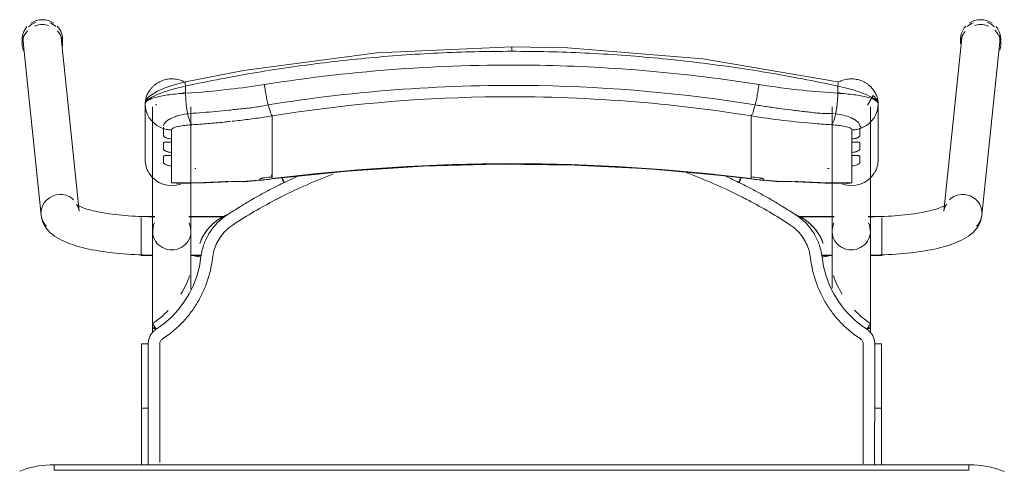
# Model space of a CAD drawing. Header units: metres. Extents: x 3 to 42.2, y -72.9 to -48.7.
# Tile 78 of 189: x 38.685 to 39.216, y -58.58 to -58.337. Entities that reach past the tile are written whole.
import ezdxf

# ---------------------------------------------------------------- set-up
doc = ezdxf.new("R2010")
doc.units = ezdxf.units.M
doc.layers.add('I-FURN', color=7, linetype='Continuous', lineweight=18)

# ---------------------------------------------------------------- blocks, each defined once
blk = doc.blocks.new('ConjuntoParaAlunoTamanho6 - CJA06_ConjuntoParaAlunoTamanho6-V32-1PAV')
at = {"layer": 'I-FURN', "color": 253, "true_color": 0xaaaaaa}
for p, q in [((-0.2643, 0.29456), (-0.2643, 0.29197)), ((-0.2638, 0.29312), (-0.25413, 0.19969)), ((-0.23354, 0.20182), (-0.24321, 0.29526)), ((-0.24254, 0.29197), (-0.24254, 0.29456)), ((0.24321, 0.29526), (0.23354, 0.20182)), ((0.24254, 0.29456), (0.24254, 0.29197)), ((0.25413, 0.19969), (0.2638, 0.29312)), ((0.2643, 0.29197), (0.2643, 0.29456)), ((-0.1979, 0.25969), (-0.1979, 0.22964)), ((-0.19734, 0.2558), (-0.19665, 0.25395)), ((-0.19385, 0.25812), (-0.19385, 0.19097)), ((-0.19207, 0.25896), (-0.19202, 0.25906)), ((-0.19202, 0.25906), (-0.19192, 0.25949)), ((-0.17315, 0.19097), (-0.17315, 0.25812)), ((0.17315, 0.25812), (0.17315, 0.19097)), ((0.19385, 0.19097), (0.19385, 0.25812)), ((0.19685, 0.25395), (0.19754, 0.2558)), ((0.1981, 0.22964), (0.1981, 0.25969)), ((-0.19665, 0.25395), (-0.1957, 0.25221)), ((-0.1957, 0.25221), (-0.19451, 0.25062)), ((-0.17493, 0.25435), (-0.17437, 0.25441)), ((-0.12923, 0.2438), (-0.12923, 0.25317)), ((0.12943, 0.2438), (0.12943, 0.25317)), ((0.17457, 0.25441), (0.17513, 0.25435)), ((0.19471, 0.25062), (0.1959, 0.25221)), ((0.1959, 0.25221), (0.19685, 0.25395)), ((-0.18366, 0.24073), (-0.18366, 0.23904)), ((-0.12923, 0.24214), (-0.12923, 0.2438)), ((-0.12923, 0.24214), (-0.12923, 0.23653)), ((0.12943, 0.24214), (0.12943, 0.2438)), ((0.12943, 0.24214), (0.12943, 0.23653)), ((0.18386, 0.23904), (0.18386, 0.24073)), ((-0.12923, 0.23653), (-0.12923, 0.23486)), ((-0.12923, 0.23486), (-0.12923, 0.22925)), ((0.12943, 0.23653), (0.12943, 0.23486)), ((0.12943, 0.23486), (0.12943, 0.22925)), ((-0.18366, 0.23345), (-0.18366, 0.23176)), ((-0.12923, 0.22925), (-0.12923, 0.22759)), ((0.12943, 0.22759), (0.12943, 0.22925)), ((0.18386, 0.23176), (0.18386, 0.23345)), ((-0.18366, 0.22617), (-0.18366, 0.21701)), ((-0.17103, 0.22478), (-0.17056, 0.22479)), ((-0.12923, 0.22759), (-0.12923, 0.22197)), ((0.12943, 0.22759), (0.12943, 0.22197)), ((0.18386, 0.21701), (0.18386, 0.22617)), ((-0.14414, 0.21757), (-0.12926, 0.21915)), ((-0.12923, 0.22197), (-0.12923, 0.22031)), ((-0.11598, 0.22048), (-0.1227, 0.21732)), ((0.12943, 0.22031), (0.12943, 0.22197)), ((0.12946, 0.21915), (0.14434, 0.21757)), ((-0.18366, 0.21701), (-0.1818, 0.21679)), ((0.17944, 0.21689), (0.18173, 0.21678)), ((-0.19271, 0.19894), (-0.2, 0.19894)), ((-0.2, 0.19844), (-0.2, 0.19411)), ((-0.19271, 0.19879), (-0.19385, 0.19879)), ((-0.19385, 0.19879), (-0.19385, 0.19845)), ((-0.19385, 0.19845), (-0.19385, 0.19764)), ((-0.15474, 0.19894), (-0.17429, 0.19894)), ((-0.15494, 0.19879), (-0.17429, 0.19879)), ((0.17429, 0.19894), (0.15474, 0.19894)), ((0.17429, 0.19879), (0.15494, 0.19879)), ((0.2, 0.19894), (0.19271, 0.19894)), ((0.19385, 0.19879), (0.19271, 0.19879)), ((0.19385, 0.19845), (0.19385, 0.19879)), ((0.19385, 0.19764), (0.19385, 0.19845)), ((0.2, 0.1938), (0.2, 0.19814)), ((-0.2, 0.19393), (-0.2, 0.18575)), ((-0.19385, 0.19367), (-0.19385, 0.1916)), ((0.19385, 0.1916), (0.19385, 0.19367)), ((0.2, 0.18573), (0.2, 0.19364)), ((-0.19385, 0.18688), (-0.19385, 0.18582)), ((0.19385, 0.18582), (0.19385, 0.18688)), ((-0.2, 0.18573), (-0.2, 0.17922)), ((-0.19385, 0.18371), (-0.19385, 0.18582)), ((0.19385, 0.18371), (0.19385, 0.18582)), ((0.2, 0.17794), (0.2, 0.1856)), ((-0.2, 0.17916), (-0.2, 0.17794)), ((-0.2, 0.17794), (-0.19377, 0.17794)), ((-0.19385, 0.17809), (-0.19385, 0.17951)), ((-0.17323, 0.17794), (-0.1676, 0.17794)), ((-0.17268, 0.17809), (-0.16757, 0.17809)), ((0.16757, 0.17809), (0.17268, 0.17809)), ((0.1676, 0.17794), (0.17323, 0.17794)), ((0.19377, 0.17794), (0.2, 0.17794)), ((0.19385, 0.17809), (0.19385, 0.17951)), ((-0.19385, 0.13857), (-0.19385, 0.13643)), ((0.19385, 0.13604), (0.19385, 0.13857)), ((-0.19983, 0.13021), (-0.19982, 0.0953)), ((0.19983, 0.13021), (0.19982, 0.0953)), ((-0.19982, 0.06488), (-0.19982, 0.0953)), ((-0.19982, 0.0953), (-0.19982, 0.09529)), ((-0.19623, 0.09556), (-0.19738, 0.09554)), ((0.19982, 0.06497), (0.19982, 0.0953)), ((0.247, 0.06497), (-0.247, 0.06497)), ((-0.247, 0.06497), (-0.247, 0.06197)), ((0.247, 0.06497), (-0.247, 0.06497)), ((0.247, 0.06497), (0.247, 0.06197))]:
    blk.add_line(p, q, dxfattribs=at)
at = {"layer": 'I-FURN', "color": 253, "true_color": 0xaaaaaa, "flags": 128}
for points in [[(0.0001, 0.2904), (-0.07267, 0.28721), (-0.14486, 0.2777), (-0.17603, 0.27161)], [(0.17623, 0.27161), (0.10331, 0.28398), (0.03018, 0.28985), (0.0001, 0.2904)], [(-0.17603, 0.27161), (-0.18218, 0.26997), (-0.18761, 0.26812), (-0.19131, 0.26652), (-0.19557, 0.2639), (-0.19708, 0.26226), (-0.19765, 0.26113), (-0.1979, 0.25971)], [(-0.17607, 0.26928), (-0.17607, 0.26831), (-0.17607, 0.26734), (-0.17607, 0.26637), (-0.17607, 0.2654)], [(0.17627, 0.2654), (0.17627, 0.26637), (0.17627, 0.26734), (0.17627, 0.26831), (0.17627, 0.26928)], [(0.1981, 0.25971), (0.19792, 0.26092), (0.19739, 0.26208), (0.1954, 0.2642), (0.19227, 0.25896)], [(-0.1979, 0.24468), (-0.1979, 0.2522), (-0.1979, 0.25971)], [(-0.1979, 0.25969), (-0.19776, 0.25773), (-0.19734, 0.2558)], [(-0.1979, 0.25969), (-0.1979, 0.25218), (-0.1979, 0.24467), (-0.1979, 0.23715), (-0.1979, 0.22964)], [(0.19754, 0.2558), (0.19796, 0.25773), (0.1981, 0.25969)], [(0.1981, 0.25971), (0.1981, 0.2522), (0.1981, 0.24468)], [(0.1981, 0.22964), (0.1981, 0.23715), (0.1981, 0.24467), (0.1981, 0.25218), (0.1981, 0.25969)], [(-0.19451, 0.25062), (-0.19311, 0.2492), (-0.19152, 0.24799)], [(0.19172, 0.24799), (0.19331, 0.2492), (0.19471, 0.25062)], [(-0.19152, 0.24799), (-0.18977, 0.24701), (-0.1879, 0.24628)], [(-0.1879, 0.24243), (-0.1879, 0.24339), (-0.1879, 0.24435), (-0.1879, 0.24532), (-0.1879, 0.24628)], [(-0.18366, 0.24561), (-0.18366, 0.24439), (-0.18366, 0.24317), (-0.18366, 0.24195), (-0.18366, 0.24073)], [(0.18386, 0.24073), (0.18386, 0.24195), (0.18386, 0.24317), (0.18386, 0.24439), (0.18386, 0.24561)], [(0.1881, 0.24628), (0.18997, 0.24701), (0.19172, 0.24799)], [(0.1881, 0.24628), (0.1881, 0.24532), (0.1881, 0.24435), (0.1881, 0.24339), (0.1881, 0.24243)], [(-0.1879, 0.23515), (-0.1879, 0.23603), (-0.1879, 0.23692), (-0.1879, 0.2378), (-0.1879, 0.23868)], [(-0.18366, 0.23904), (-0.18366, 0.23764), (-0.18366, 0.23624), (-0.18366, 0.23485), (-0.18366, 0.23345)], [(0.18386, 0.23345), (0.18386, 0.23485), (0.18386, 0.23624), (0.18386, 0.23764), (0.18386, 0.23904)], [(0.1881, 0.23868), (0.1881, 0.2378), (0.1881, 0.23692), (0.1881, 0.23603), (0.1881, 0.23515)], [(-0.1879, 0.22787), (-0.1879, 0.22876), (-0.1879, 0.22964), (-0.1879, 0.23052), (-0.1879, 0.23141)], [(-0.18366, 0.23176), (-0.18366, 0.23036), (-0.18366, 0.22897), (-0.18366, 0.22757), (-0.18366, 0.22617)], [(0.18386, 0.22617), (0.18386, 0.22757), (0.18386, 0.22897), (0.18386, 0.23036), (0.18386, 0.23176)], [(0.1881, 0.23141), (0.1881, 0.23052), (0.1881, 0.22964), (0.1881, 0.22876), (0.1881, 0.22787)], [(-0.12926, 0.21915), (-0.08865, 0.22342), (-0.0479, 0.2261), (-0.00707, 0.22717), (0.03376, 0.22666), (0.07455, 0.22454), (0.11521, 0.22083), (0.12946, 0.21915)], [(-0.1359, 0.2187), (-0.1359, 0.21878), (-0.1359, 0.21886), (-0.1359, 0.21893), (-0.1359, 0.21901)], [(-0.12923, 0.22031), (-0.12923, 0.22007), (-0.12923, 0.21984), (-0.12923, 0.21961), (-0.12923, 0.21937)], [(0.12943, 0.21937), (0.12943, 0.21961), (0.12943, 0.21984), (0.12943, 0.22007), (0.12943, 0.22031)], [(0.1361, 0.21901), (0.1361, 0.21893), (0.1361, 0.21886), (0.1361, 0.21878), (0.1361, 0.2187)], [(-0.18111, 0.21677), (-0.16533, 0.21701), (-0.15331, 0.21761)], [(0.15351, 0.21761), (0.16928, 0.2169), (0.18131, 0.21677)], [(0.18173, 0.21678), (0.18279, 0.21686), (0.18386, 0.21701)], [(-0.23354, 0.20182), (-0.23373, 0.20287), (-0.23403, 0.20376), (-0.23437, 0.20445), (-0.23469, 0.20492), (-0.23492, 0.20521), (-0.23505, 0.20534), (-0.23507, 0.20536)], [(-0.23507, 0.20536), (-0.23501, 0.20531), (-0.23482, 0.20518), (-0.23451, 0.20499), (-0.23408, 0.20476), (-0.23355, 0.20449), (-0.23291, 0.2042), (-0.23217, 0.20389), (-0.23133, 0.20358), (-0.23041, 0.20326), (-0.22941, 0.20294), (-0.22832, 0.20262), (-0.22717, 0.2023), (-0.22594, 0.20199), (-0.22464, 0.20169), (-0.22328, 0.2014), (-0.22186, 0.20112), (-0.22039, 0.20086), (-0.21886, 0.2006), (-0.21729, 0.20036), (-0.21567, 0.20014), (-0.214, 0.19993), (-0.2123, 0.19973), (-0.21057, 0.19956), (-0.2088, 0.1994), (-0.207, 0.19926), (-0.20518, 0.19913), (-0.20334, 0.19903), (-0.20148, 0.19894), (-0.19961, 0.19888), (-0.19772, 0.19883), (-0.19583, 0.1988), (-0.19394, 0.19879), (-0.19385, 0.19879)], [(0.23507, 0.20536), (0.23501, 0.20531), (0.23482, 0.20518), (0.23451, 0.20499), (0.23408, 0.20476), (0.23355, 0.20449), (0.23291, 0.2042), (0.23217, 0.20389), (0.23133, 0.20358), (0.23041, 0.20326), (0.22941, 0.20294), (0.22832, 0.20262), (0.22717, 0.2023), (0.22594, 0.20199), (0.22464, 0.20169), (0.22328, 0.2014), (0.22186, 0.20112), (0.22039, 0.20086), (0.21886, 0.2006), (0.21729, 0.20036), (0.21567, 0.20014), (0.214, 0.19993), (0.2123, 0.19973), (0.21057, 0.19956), (0.2088, 0.1994), (0.207, 0.19926), (0.20518, 0.19913), (0.20334, 0.19903), (0.20148, 0.19894), (0.19961, 0.19888), (0.19772, 0.19883), (0.19583, 0.1988), (0.19394, 0.19879), (0.19385, 0.19879)], [(0.23354, 0.20182), (0.23373, 0.20287), (0.23403, 0.20376), (0.23437, 0.20445), (0.23469, 0.20492), (0.23492, 0.20521), (0.23505, 0.20534), (0.23507, 0.20536)], [(-0.25413, 0.19969), (-0.25375, 0.19762), (-0.25311, 0.19572), (-0.25226, 0.19403), (-0.25129, 0.19256), (-0.25023, 0.19128), (-0.24913, 0.19017), (-0.24799, 0.18919), (-0.24683, 0.18832), (-0.24563, 0.18753), (-0.24441, 0.18681), (-0.24316, 0.18615), (-0.24188, 0.18553), (-0.24055, 0.18496), (-0.23919, 0.18441), (-0.23778, 0.1839), (-0.23633, 0.18341), (-0.23483, 0.18295), (-0.2333, 0.18251), (-0.23171, 0.1821), (-0.23008, 0.1817), (-0.22841, 0.18133), (-0.2267, 0.18098), (-0.22495, 0.18064), (-0.22315, 0.18033), (-0.22132, 0.18004), (-0.21946, 0.17976), (-0.21756, 0.17951), (-0.21562, 0.17928), (-0.21366, 0.17906), (-0.21168, 0.17887), (-0.20967, 0.1787), (-0.20763, 0.17855), (-0.20558, 0.17842), (-0.20352, 0.17831), (-0.20144, 0.17823), (-0.19935, 0.17816), (-0.19725, 0.17811), (-0.19515, 0.17809), (-0.19385, 0.17809)], [(0.25413, 0.19969), (0.25375, 0.19762), (0.25311, 0.19572), (0.25226, 0.19403), (0.25129, 0.19256), (0.25023, 0.19128), (0.24913, 0.19017), (0.24799, 0.18919), (0.24683, 0.18832), (0.24563, 0.18753), (0.24441, 0.18681), (0.24316, 0.18615), (0.24188, 0.18553), (0.24055, 0.18496), (0.23919, 0.18441), (0.23778, 0.1839), (0.23633, 0.18341), (0.23483, 0.18295), (0.2333, 0.18251), (0.23171, 0.1821), (0.23008, 0.1817), (0.22841, 0.18133), (0.2267, 0.18098), (0.22495, 0.18064), (0.22315, 0.18033), (0.22132, 0.18004), (0.21946, 0.17976), (0.21756, 0.17951), (0.21562, 0.17928), (0.21366, 0.17906), (0.21168, 0.17887), (0.20967, 0.1787), (0.20763, 0.17855), (0.20558, 0.17842), (0.20352, 0.17831), (0.20144, 0.17823), (0.19935, 0.17816), (0.19725, 0.17811), (0.19515, 0.17809), (0.19385, 0.17809)], [(-0.19385, 0.13857), (-0.19385, 0.14057), (-0.19385, 0.14257), (-0.19385, 0.14457), (-0.19385, 0.14656), (-0.19385, 0.14855), (-0.19385, 0.15053), (-0.19385, 0.15249), (-0.19385, 0.15444), (-0.19385, 0.15637), (-0.19385, 0.15827), (-0.19385, 0.16015), (-0.19385, 0.162), (-0.19385, 0.16382), (-0.19385, 0.1656), (-0.19385, 0.16735), (-0.19385, 0.16905), (-0.19385, 0.17071), (-0.19385, 0.17233), (-0.19385, 0.1739), (-0.19385, 0.17541), (-0.19385, 0.17687), (-0.19385, 0.17828), (-0.19385, 0.17963), (-0.19385, 0.18092), (-0.19385, 0.18215), (-0.19385, 0.18331), (-0.19385, 0.18441), (-0.19385, 0.18544), (-0.19385, 0.1864), (-0.19385, 0.18729), (-0.19385, 0.1881), (-0.19385, 0.18885), (-0.19385, 0.18951), (-0.19385, 0.19011), (-0.19385, 0.19062), (-0.19385, 0.19097)], [(-0.17315, 0.19097), (-0.17315, 0.19051), (-0.17315, 0.18998), (-0.17315, 0.18937), (-0.17315, 0.18869), (-0.17315, 0.18793), (-0.17315, 0.1871), (-0.17315, 0.18619), (-0.17315, 0.18522), (-0.17315, 0.18417), (-0.17315, 0.18306), (-0.17315, 0.18188), (-0.17315, 0.18064), (-0.17315, 0.17934), (-0.17315, 0.17798), (-0.17315, 0.17656), (-0.17315, 0.17508), (-0.17315, 0.17355), (-0.17315, 0.17198), (-0.17315, 0.17035), (-0.17315, 0.16868), (-0.17315, 0.16696), (-0.17315, 0.16521), (-0.17315, 0.16342), (-0.17315, 0.16159), (-0.17315, 0.15974)], [(0.17315, 0.16015), (0.17315, 0.162), (0.17315, 0.16382), (0.17315, 0.1656), (0.17315, 0.16735), (0.17315, 0.16905), (0.17315, 0.17071), (0.17315, 0.17233), (0.17315, 0.1739), (0.17315, 0.17541), (0.17315, 0.17687), (0.17315, 0.17828), (0.17315, 0.17963), (0.17315, 0.18092), (0.17315, 0.18215), (0.17315, 0.18331), (0.17315, 0.18441), (0.17315, 0.18544), (0.17315, 0.1864), (0.17315, 0.18729), (0.17315, 0.1881), (0.17315, 0.18885), (0.17315, 0.18951), (0.17315, 0.19011), (0.17315, 0.19062), (0.17315, 0.19097)], [(0.19385, 0.19097), (0.19385, 0.19051), (0.19385, 0.18998), (0.19385, 0.18937), (0.19385, 0.18869), (0.19385, 0.18793), (0.19385, 0.1871), (0.19385, 0.18619), (0.19385, 0.18522), (0.19385, 0.18417), (0.19385, 0.18306), (0.19385, 0.18188), (0.19385, 0.18064), (0.19385, 0.17934), (0.19385, 0.17798), (0.19385, 0.17656), (0.19385, 0.17508), (0.19385, 0.17355), (0.19385, 0.17198), (0.19385, 0.17035), (0.19385, 0.16868), (0.19385, 0.16696), (0.19385, 0.16521), (0.19385, 0.16342), (0.19385, 0.16159), (0.19385, 0.15974), (0.19385, 0.15785), (0.19385, 0.15594), (0.19385, 0.15401), (0.19385, 0.15206), (0.19385, 0.15009), (0.19385, 0.14811), (0.19385, 0.14612), (0.19385, 0.14413), (0.19385, 0.14213), (0.19385, 0.14013), (0.19385, 0.13857)], [(-0.16841, 0.18438), (-0.16841, 0.18437), (-0.16841, 0.18435), (-0.16841, 0.18434), (-0.16841, 0.18432)], [(0.16841, 0.18432), (0.16841, 0.18434), (0.16841, 0.18435), (0.16841, 0.18437), (0.16841, 0.18438)], [(-0.16774, 0.17706), (-0.16861, 0.17188), (-0.16997, 0.16679), (-0.17181, 0.16185), (-0.17415, 0.15713), (-0.17693, 0.15265), (-0.18013, 0.14846), (-0.18374, 0.14461), (-0.18771, 0.14113), (-0.19199, 0.13805)], [(-0.19623, 0.13025), (-0.19623, 0.12331), (-0.19623, 0.11637), (-0.19623, 0.10942), (-0.19623, 0.10249), (-0.19623, 0.09556)], [(0.19623, 0.13025), (0.19623, 0.12639), (0.19623, 0.12254), (0.19623, 0.11868), (0.19623, 0.11483), (0.19623, 0.11097), (0.19623, 0.10712), (0.19623, 0.10327), (0.19623, 0.09941), (0.19623, 0.09556)], [(-0.19738, 0.09554), (-0.19841, 0.0955), (-0.1992, 0.09544), (-0.19969, 0.09537), (-0.19982, 0.0953)], [(-0.247, 0.06497), (-0.24912, 0.06492), (-0.25124, 0.0648), (-0.25334, 0.06459), (-0.25544, 0.06429), (-0.25753, 0.06391), (-0.2596, 0.06345), (-0.26165, 0.0629), (-0.26367, 0.06228), (-0.26567, 0.06157)], [(0.2662, 0.06136), (0.26421, 0.06209), (0.2622, 0.06274), (0.26015, 0.06331), (0.25809, 0.06379), (0.25601, 0.0642), (0.25391, 0.06451), (0.25181, 0.06475), (0.24969, 0.0649), (0.24757, 0.06496), (0.247, 0.06497)], [(0.247, 0.06197), (0.1235, 0.06197), (0, 0.06197), (-0.1235, 0.06197), (-0.247, 0.06197)], [(-0.247, 0.06197), (-0.1235, 0.06197), (0, 0.06197), (0.1235, 0.06197), (0.247, 0.06197)]]:
    blk.add_lwpolyline(points, dxfattribs=at)
at = {"layer": 'I-FURN', "color": 253, "true_color": 0xaaaaaa}
for centre, major_axis, ratio, start_param, end_param in [((-0.25351, 0.29419), (0.01029, 0.00107), 0.967158, 1.815725, 2.256389), ((-0.25342, 0.29456), (0.01088, 0), 0.965926, 1.570796, 2.185058), ((-0.25342, 0.29456), (0.01088, 0), 0.965926, 0.959427, 1.570796), ((-0.25351, 0.29419), (0.01029, 0.00107), 0.967158, 0.685592, 1.060105), ((0.25351, 0.29419), (-0.01029, 0.00107), 0.967158, 5.223081, 5.597593), ((0.25342, 0.29456), (0.01088, 0), 0.965926, 1.570796, 2.182166), ((0.25342, 0.29456), (-0.01088, 0), 0.965926, 4.098128, 4.712389), ((0.25351, 0.29419), (-0.01029, 0.00107), 0.967158, 4.026797, 4.46746), ((-0.25342, 0.29197), (0.01088, 0), 0.965926, 2.404268, 3.526261), ((-0.25342, 0.29456), (0.01088, 0), 0.965926, 2.438822, 3.243525), ((-0.25342, 0.29197), (0.01088, 0), 0.965926, 1.570796, 1.965237), ((-0.25342, 0.29197), (0.01088, 0), 0.965926, 1.257624, 1.559899), ((-0.25342, 0.29456), (0.01088, 0), 0.965926, 6.170166, 7.020457), ((-0.25342, 0.29197), (0.01088, 0), 0.965926, 6.182855, 7.015454), ((0.25342, 0.29456), (0.01088, 0), 0.965926, 2.404321, 3.312013), ((0.25342, 0.29197), (0.01088, 0), 0.965926, 2.446266, 3.141593), ((0.25342, 0.29197), (0.01088, 0), 0.965926, 1.581694, 1.883969), ((0.25342, 0.29197), (0.01088, 0), 0.965926, 1.176355, 1.570796), ((0.25342, 0.29197), (0.01088, 0), 0.965926, 5.959867, 7.062609), ((0.25342, 0.29456), (0.01088, 0), 0.965926, 6.052088, 6.985956), ((-0.25351, 0.29419), (0.01029, 0.00107), 0.967158, 2.780211, 3.141593), ((-0.25351, 0.29419), (0.01029, 0.00107), 0.967158, 6.18338, 6.464028), ((0.25351, 0.29419), (-0.01029, 0.00107), 0.967158, 6.102343, 6.382991), ((0.25351, 0.29419), (-0.01029, 0.00107), 0.967158, 3.141593, 3.502975), ((-0.1835, 0.22964), (-0.0144, 0), 0.978148, 0, 0.542301), ((0.0001, -0.77159), (1.0211, 0), 0.978148, 1.443771, 1.697822), ((0.0001, -0.77117), (1.0209, 0), 0.978148, 1.443771, 1.697822), ((0.1837, 0.22964), (0.0144, 0), 0.978148, 5.740884, 6.283185), ((0.17947, 0.60128), (0.385, 0), 0.978148, 4.689765, 4.691852), ((-0.1835, 0.22964), (0.0144, 0), 0.978148, 3.694576, 5.05125), ((-0.17927, 0.60263), (0.395, 0), 0.978148, 4.801491, 4.822541), ((-0.17927, 0.60356), (0.395, 0), 0.978148, 4.828782, 4.839414), ((-0.17927, 0.60221), (0.3948, 0), 0.978148, 4.828842, 4.839414), ((-0.1305, 0.22908), (-0.00124, 0.00992), 0.026339, 2.463316, 2.789234), ((0.17947, 0.60356), (0.395, 0), 0.978148, 4.585364, 4.595996), ((0.17947, 0.60221), (0.3948, 0), 0.978148, 4.585364, 4.595936), ((0.17947, 0.60263), (0.395, 0), 0.978148, 4.602237, 4.623287), ((0.1837, 0.22964), (0.0144, 0), 0.978148, 4.362105, 5.730202), ((-0.17927, 0.60336), (0.395, 0), 0.978148, 4.701279, 4.780293), ((-0.14501, 0.22754), (-0.00087, 0.00996), 0.018501, 2.957526, 3.350225), ((0.14521, 0.22754), (0.00087, 0.00996), 0.018501, 2.93296, 3.325659), ((0.17947, 0.60336), (0.395, 0), 0.978148, 4.644485, 4.723499), ((-0.24383, 0.20075), (0.01029, 0.00107), 0.967158, 1.470991, 3.041787), ((-0.24383, 0.20075), (0.01029, 0.00107), 0.967158, 0.685592, 1.470991), ((0.24383, 0.20075), (-0.01029, 0.00107), 0.967158, 4.812195, 5.597593), ((0.24383, 0.20075), (-0.01029, 0.00107), 0.967158, 3.241398, 4.812195), ((-0.24383, 0.20075), (0.01029, 0.00107), 0.967158, 3.041787, 3.827185), ((0.24383, 0.20075), (-0.01029, 0.00107), 0.967158, 2.456, 3.241398), ((-0.1835, 0.19097), (0.01035, 0), 0.978148, 2.686587, 4.712389), ((-0.1835, 0.19097), (0.01035, 0), 0.978148, 4.712389, 6.738191), ((0.1835, 0.19097), (0.01035, 0), 0.978148, 2.686587, 4.712389), ((0.1835, 0.19097), (0.01035, 0), 0.978148, 4.712389, 6.738191), ((-0.1835, 0.13857), (0.01035, 0), 0.069756, 2.648425, 3.665191), ((0.1835, 0.13857), (0.01035, 0), 0.069756, 5.759587, 6.776353)]:
    blk.add_ellipse(centre, major_axis=major_axis, ratio=ratio, start_param=start_param, end_param=end_param, dxfattribs=at)
for points in [[(-0.01972, 0.28779), (-0.02633, 0.28763), (-0.03293, 0.2874), (-0.03953, 0.28708)], [(0.0001, 0.28802), (-0.00651, 0.28802), (-0.01312, 0.28795), (-0.01972, 0.28779)], [(0.0001, 0.29036), (0.0001, 0.29029), (0.0001, 0.29001), (0.0001, 0.28916), (0.0001, 0.28841), (0.0001, 0.28802)], [(0.01992, 0.28779), (0.01332, 0.28795), (0.00671, 0.28802), (0.0001, 0.28802)], [(0.0595, 0.28591), (0.04633, 0.28685), (0.03313, 0.28747), (0.01992, 0.28779)], [(-0.09864, 0.28217), (-0.10517, 0.28139), (-0.11169, 0.28054), (-0.11819, 0.27961)], [(-0.07901, 0.28427), (-0.08557, 0.28365), (-0.09211, 0.28295), (-0.09864, 0.28217)], [(-0.05929, 0.28591), (-0.06588, 0.28544), (-0.07245, 0.28489), (-0.07901, 0.28427)], [(-0.03953, 0.28708), (-0.04612, 0.28677), (-0.05271, 0.28638), (-0.05929, 0.28591)], [(0.07921, 0.28427), (0.07265, 0.28489), (0.06608, 0.28544), (0.0595, 0.28591)], [(0.09885, 0.28217), (0.09232, 0.28294), (0.08577, 0.28365), (0.07921, 0.28427)], [(0.11839, 0.27961), (0.11189, 0.28054), (0.10538, 0.28139), (0.09885, 0.28217)], [(-0.13762, 0.27661), (-0.14407, 0.27553), (-0.15051, 0.27438), (-0.15692, 0.27316)], [(-0.11819, 0.27961), (-0.12468, 0.27869), (-0.13116, 0.27768), (-0.13762, 0.27661)], [(0.13782, 0.27661), (0.13136, 0.27768), (0.12489, 0.27868), (0.11839, 0.27961)], [(0.15712, 0.27316), (0.15071, 0.27438), (0.14427, 0.27553), (0.13782, 0.27661)], [(-0.15692, 0.27316), (-0.16332, 0.27194), (-0.16971, 0.27065), (-0.17607, 0.26928)], [(0.17627, 0.26928), (0.16991, 0.27065), (0.16353, 0.27194), (0.15712, 0.27316)], [(0.17627, 0.26928), (0.17633, 0.26966), (0.17642, 0.27037), (0.17644, 0.2712), (0.17636, 0.27149), (0.1763, 0.27156)], [(-0.13346, 0.2701), (-0.13339, 0.26956), (-0.13324, 0.26848), (-0.133, 0.26684), (-0.13272, 0.2652), (-0.13242, 0.26359), (-0.13211, 0.26203), (-0.13178, 0.26053), (-0.13155, 0.25959), (-0.13144, 0.25914)], [(0.13164, 0.25914), (0.13175, 0.25959), (0.13198, 0.26053), (0.13231, 0.26203), (0.13262, 0.26359), (0.13292, 0.2652), (0.1332, 0.26684), (0.13344, 0.26848), (0.13359, 0.26956), (0.13366, 0.2701)], [(-0.17607, 0.2654), (-0.17914, 0.26523), (-0.18504, 0.2647), (-0.19219, 0.26337), (-0.19682, 0.26165), (-0.1979, 0.26035), (-0.1979, 0.25969)], [(-0.17609, 0.26577), (-0.1767, 0.26561), (-0.17731, 0.26545), (-0.17791, 0.26528)], [(-0.17607, 0.2654), (-0.17606, 0.26498), (-0.17604, 0.26413), (-0.17598, 0.26285), (-0.1759, 0.26156), (-0.17579, 0.26028), (-0.17566, 0.25902), (-0.17551, 0.25778), (-0.17533, 0.25659), (-0.17514, 0.25544), (-0.175, 0.25471), (-0.17493, 0.25435)], [(0.17513, 0.25435), (0.1752, 0.25471), (0.17534, 0.25544), (0.17553, 0.25659), (0.17571, 0.25778), (0.17586, 0.25902), (0.17599, 0.26028), (0.1761, 0.26156), (0.17618, 0.26285), (0.17624, 0.26413), (0.17626, 0.26498), (0.17627, 0.2654)], [(0.1981, 0.25969), (0.1981, 0.26035), (0.19703, 0.26165), (0.19239, 0.26338), (0.18523, 0.2647), (0.17934, 0.26523), (0.17627, 0.2654)], [(0.17811, 0.26528), (0.17751, 0.26545), (0.1769, 0.26561), (0.17629, 0.26577)], [(-0.12923, 0.25317), (-0.12932, 0.25327), (-0.1295, 0.25353), (-0.1298, 0.25409), (-0.13011, 0.25481), (-0.13044, 0.25568), (-0.13077, 0.2567), (-0.1311, 0.25786), (-0.13133, 0.2587), (-0.13144, 0.25914)], [(0.12943, 0.25317), (0.12952, 0.25327), (0.1297, 0.25353), (0.13, 0.25409), (0.13031, 0.25481), (0.13064, 0.25568), (0.13097, 0.2567), (0.1313, 0.25786), (0.13153, 0.2587), (0.13164, 0.25914)], [(-0.17493, 0.25435), (-0.17484, 0.25392), (-0.17465, 0.25308), (-0.17435, 0.25195), (-0.17403, 0.25093), (-0.17369, 0.25006), (-0.17335, 0.24934), (-0.173, 0.24877), (-0.17277, 0.2485), (-0.17265, 0.2484)], [(-0.15176, 0.25017), (-0.15294, 0.25004), (-0.15412, 0.24992), (-0.1553, 0.2498)], [(-0.14661, 0.25076), (-0.14806, 0.25058), (-0.14951, 0.25042), (-0.15095, 0.25026)], [(-0.14226, 0.2513), (-0.14371, 0.25111), (-0.14516, 0.25093), (-0.14661, 0.25076)], [(0.17285, 0.2484), (0.17297, 0.2485), (0.1732, 0.24877), (0.17355, 0.24934), (0.17389, 0.25006), (0.17423, 0.25093), (0.17455, 0.25195), (0.17485, 0.25308), (0.17504, 0.25392), (0.17513, 0.25435)], [(-0.1879, 0.24628), (-0.18756, 0.24617), (-0.18687, 0.24599), (-0.18581, 0.24578), (-0.18474, 0.24565), (-0.18402, 0.24561), (-0.18366, 0.24561)], [(-0.16398, 0.24902), (-0.16687, 0.24878), (-0.16977, 0.24858), (-0.17265, 0.2484)], [(-0.15964, 0.24939), (-0.16109, 0.24926), (-0.16254, 0.24913), (-0.16398, 0.24902)], [(-0.1553, 0.2498), (-0.15675, 0.24966), (-0.15819, 0.24952), (-0.15964, 0.24939)], [(0.18386, 0.24561), (0.18422, 0.24561), (0.18494, 0.24565), (0.18601, 0.24578), (0.18707, 0.24599), (0.18776, 0.24617), (0.1881, 0.24628)], [(-0.1359, 0.21901), (-0.1359, 0.21905), (-0.13586, 0.21912), (-0.13573, 0.21923), (-0.13549, 0.21935), (-0.13518, 0.21946), (-0.13479, 0.21957), (-0.13436, 0.21967), (-0.1339, 0.21974), (-0.13357, 0.21979), (-0.1334, 0.21981)], [(-0.13585, 0.2186), (-0.13587, 0.21862), (-0.13589, 0.21865), (-0.1359, 0.21868), (-0.1359, 0.2187)], [(-0.09625, 0.22184), (-0.10584, 0.21825), (-0.1152, 0.21414), (-0.12434, 0.2095)], [(-0.12335, 0.21813), (-0.12356, 0.21856), (-0.12377, 0.21898), (-0.12395, 0.21936)], [(-0.12289, 0.21723), (-0.12304, 0.21753), (-0.12319, 0.21783), (-0.12334, 0.21813)], [(0.12434, 0.2095), (0.11467, 0.2144), (0.10481, 0.21869), (0.09473, 0.2224)], [(0.11594, 0.2205), (0.11821, 0.21947), (0.12046, 0.21841), (0.1227, 0.21732)], [(0.1227, 0.21732), (0.12291, 0.21776), (0.12336, 0.21866), (0.12377, 0.21945), (0.12395, 0.2198)], [(0.12334, 0.21813), (0.12319, 0.21783), (0.12304, 0.21753), (0.12289, 0.21723)], [(0.12395, 0.21936), (0.12377, 0.21898), (0.12356, 0.21856), (0.12335, 0.21813)], [(0.1336, 0.21981), (0.13377, 0.21979), (0.1341, 0.21974), (0.13456, 0.21967), (0.13499, 0.21957), (0.13538, 0.21946), (0.13569, 0.21935), (0.13593, 0.21923), (0.13606, 0.21912), (0.1361, 0.21905), (0.1361, 0.21901)], [(0.1361, 0.2187), (0.1361, 0.21868), (0.13609, 0.21865), (0.13607, 0.21862), (0.13605, 0.2186)], [(-0.15397, 0.21772), (-0.15349, 0.21752), (-0.153, 0.21758), (-0.15247, 0.21788)], [(-0.15247, 0.21788), (-0.15113, 0.21782), (-0.1484, 0.21775), (-0.14556, 0.21776), (-0.14412, 0.21779)], [(-0.12436, 0.21651), (-0.12717, 0.21512), (-0.13276, 0.21224), (-0.13826, 0.20916), (-0.14098, 0.20758)], [(-0.1227, 0.21732), (-0.12297, 0.21719), (-0.12353, 0.21692), (-0.12408, 0.21665), (-0.12436, 0.21651)], [(0.12436, 0.21651), (0.12408, 0.21665), (0.12353, 0.21692), (0.12297, 0.21719), (0.1227, 0.21732)], [(0.14098, 0.20758), (0.13826, 0.20916), (0.13276, 0.21224), (0.12717, 0.21512), (0.12436, 0.21651)], [(0.14432, 0.21779), (0.14576, 0.21776), (0.1486, 0.21775), (0.15133, 0.21782), (0.15267, 0.21788)], [(0.15267, 0.21788), (0.1532, 0.21758), (0.15369, 0.21752), (0.15417, 0.21772)], [(-0.12798, 0.20762), (-0.13157, 0.20574), (-0.13889, 0.20168), (-0.14651, 0.19698), (-0.1504, 0.19445)], [(-0.14098, 0.20758), (-0.14188, 0.20704), (-0.14368, 0.20597), (-0.14546, 0.20487), (-0.14635, 0.20432)], [(-0.12434, 0.2095), (-0.12494, 0.2092), (-0.12615, 0.20858), (-0.12737, 0.20794), (-0.12798, 0.20762)], [(0.12798, 0.20762), (0.12738, 0.20794), (0.12617, 0.20857), (0.12495, 0.20919), (0.12434, 0.2095)], [(0.1504, 0.19445), (0.14673, 0.19684), (0.13935, 0.20142), (0.13181, 0.20561), (0.12798, 0.20762)], [(0.14635, 0.20432), (0.14546, 0.20487), (0.14368, 0.20597), (0.14188, 0.20704), (0.14098, 0.20758)], [(-0.14638, 0.20431), (-0.14762, 0.20355), (-0.1501, 0.202), (-0.15256, 0.20043), (-0.15378, 0.19963)], [(0.15378, 0.19963), (0.15256, 0.20043), (0.1501, 0.202), (0.14762, 0.20355), (0.14638, 0.20431)], [(-0.16501, 0.19076), (-0.16447, 0.19151), (-0.16331, 0.19295), (-0.16135, 0.19493), (-0.15919, 0.19669), (-0.15764, 0.19771), (-0.15683, 0.19818)], [(-0.15378, 0.19963), (-0.1555, 0.19851), (-0.15869, 0.19594), (-0.16134, 0.1928), (-0.1625, 0.1911)], [(-0.1568, 0.1982), (-0.15576, 0.1988), (-0.15475, 0.1993), (-0.15376, 0.19971)], [(0.15863, 0.1971), (0.15703, 0.19822), (0.15531, 0.19916), (0.1535, 0.1999)], [(0.15374, 0.19972), (0.15472, 0.19931), (0.15575, 0.19881), (0.1568, 0.1982)], [(0.1625, 0.1911), (0.16134, 0.1928), (0.15869, 0.19594), (0.1555, 0.19851), (0.15378, 0.19963)], [(-0.1504, 0.19445), (-0.15113, 0.19396), (-0.15256, 0.19293), (-0.15386, 0.19174), (-0.15448, 0.19112)], [(0.15448, 0.19112), (0.15386, 0.19174), (0.15256, 0.19292), (0.15114, 0.19396), (0.1504, 0.19445)], [(-0.16371, 0.18924), (-0.16479, 0.18738), (-0.16656, 0.18343), (-0.1675, 0.1792), (-0.16774, 0.17706)], [(-0.1625, 0.1911), (-0.16271, 0.1908), (-0.16313, 0.19018), (-0.16352, 0.18955), (-0.16371, 0.18924)], [(-0.15448, 0.19112), (-0.15645, 0.18912), (-0.15969, 0.18452), (-0.16124, 0.17915), (-0.16156, 0.17636)], [(0.16156, 0.17636), (0.16124, 0.17915), (0.15968, 0.18454), (0.15645, 0.18912), (0.15448, 0.19112)], [(0.16371, 0.18924), (0.16352, 0.18955), (0.16313, 0.19018), (0.16271, 0.1908), (0.1625, 0.1911)], [(0.16774, 0.17706), (0.1675, 0.1792), (0.16656, 0.18343), (0.16479, 0.18738), (0.16371, 0.18924)], [(0.16501, 0.19076), (0.16537, 0.19026), (0.16604, 0.18925), (0.16695, 0.18767), (0.16775, 0.18603), (0.1682, 0.1849), (0.16841, 0.18432)], [(-0.16774, 0.17706), (-0.16823, 0.17712), (-0.16921, 0.17725), (-0.17046, 0.17746), (-0.17128, 0.17766), (-0.17147, 0.17776), (-0.17146, 0.1778)], [(0.17146, 0.1778), (0.17147, 0.17776), (0.17128, 0.17766), (0.17046, 0.17746), (0.16921, 0.17725), (0.16823, 0.17712), (0.16774, 0.17706)], [(-0.17391, 0.16699), (-0.17512, 0.16348), (-0.17671, 0.16011), (-0.17864, 0.15696)], [(0.1786, 0.15703), (0.17667, 0.16018), (0.1751, 0.16355), (0.1739, 0.16704)], [(-0.1854, 0.14823), (-0.18797, 0.14558), (-0.19084, 0.14321), (-0.19391, 0.14119)], [(0.19391, 0.14119), (0.19084, 0.14321), (0.18795, 0.1456), (0.18537, 0.14827)], [(-0.19391, 0.14119), (-0.19393, 0.14119), (-0.19385, 0.14103), (-0.19344, 0.14033), (-0.19278, 0.13928), (-0.19225, 0.13846), (-0.19199, 0.13805)], [(0.19199, 0.13805), (0.19225, 0.13846), (0.19278, 0.13928), (0.19344, 0.14033), (0.19385, 0.14103), (0.19393, 0.14119), (0.19391, 0.14119)], [(-0.19199, 0.13805), (-0.19265, 0.13762), (-0.19383, 0.13663), (-0.19519, 0.13473), (-0.19604, 0.13255), (-0.19622, 0.13104), (-0.19623, 0.13025)], [(0.19623, 0.13025), (0.19622, 0.13104), (0.19604, 0.13255), (0.19519, 0.13473), (0.19383, 0.13663), (0.19265, 0.13762), (0.19199, 0.13805)], [(-0.19623, 0.13025), (-0.19672, 0.13025), (-0.1977, 0.13025), (-0.19891, 0.13024), (-0.19969, 0.13022), (-0.19984, 0.13021), (-0.19982, 0.1302)], [(-0.19982, 0.12147), (-0.19982, 0.12438), (-0.19982, 0.12729), (-0.19982, 0.1302)], [(-0.19982, 0.1302), (-0.19982, 0.12438), (-0.19982, 0.11273), (-0.19982, 0.1011), (-0.19982, 0.09529)], [(-0.18863, 0.13277), (-0.18884, 0.13263), (-0.18922, 0.13231), (-0.18966, 0.1317), (-0.18994, 0.13099), (-0.19, 0.1305), (-0.19, 0.13025)], [(0.19, 0.13025), (0.19, 0.1305), (0.18994, 0.13099), (0.18966, 0.1317), (0.18922, 0.13231), (0.18884, 0.13263), (0.18863, 0.13277)], [(0.19, 0.09555), (0.19, 0.09868), (0.19, 0.10482), (0.19, 0.11314), (0.19, 0.12173), (0.19, 0.1274), (0.19, 0.13025)], [(0.19982, 0.1302), (0.19984, 0.13021), (0.19969, 0.13022), (0.19891, 0.13024), (0.1977, 0.13025), (0.19672, 0.13025), (0.19623, 0.13025)], [(0.19982, 0.1302), (0.19982, 0.12729), (0.19982, 0.12438), (0.19982, 0.12147)], [(0.19982, 0.09529), (0.19982, 0.1011), (0.19982, 0.11273), (0.19982, 0.12438), (0.19982, 0.1302)], [(-0.19982, 0.09528), (-0.19982, 0.1011), (-0.19982, 0.10691), (-0.19982, 0.11273)], [(0.19982, 0.11273), (0.19982, 0.10691), (0.19982, 0.1011), (0.19982, 0.09528)], [(-0.19982, 0.09529), (-0.19982, 0.08515), (-0.19982, 0.07502), (-0.19982, 0.06488)], [(0.19623, 0.09556), (0.19662, 0.09556), (0.19701, 0.09556), (0.19738, 0.09555)], [(0.19738, 0.09555), (0.19775, 0.09554), (0.1981, 0.09553), (0.19841, 0.09551)], [(0.19982, 0.0953), (0.19982, 0.0953), (0.19982, 0.09529), (0.19982, 0.09529)], [(0.19982, 0.06497), (0.19982, 0.07507), (0.19982, 0.08518), (0.19982, 0.09529)], [(-0.19982, 0.06488), (-0.19982, 0.06837), (-0.19982, 0.07185), (-0.19982, 0.07534)], [(0.19982, 0.07534), (0.19982, 0.07188), (0.19982, 0.06842), (0.19982, 0.06497)]]:
    blk.add_open_spline(points, degree=3, dxfattribs=at)
for points, knots in [([(-0.13346, 0.2701), (-0.0847, 0.2778), (0.00519, 0.28415), (0.09466, 0.27626), (0.13366, 0.2701)], [-1, -1, -1, -1, -0.444444, 0, 0, 0, 0]), ([(-0.1979, 0.25971), (-0.1979, 0.26019), (-0.19783, 0.26127), (-0.19747, 0.26287), (-0.19695, 0.2643), (-0.19642, 0.26543), (-0.19585, 0.26637), (-0.19534, 0.26711), (-0.19492, 0.26766), (-0.19447, 0.26819), (-0.19382, 0.2689), (-0.19291, 0.26975), (-0.1919, 0.27053), (-0.19105, 0.27107), (-0.1904, 0.27144), (-0.18973, 0.27177), (-0.18883, 0.27217), (-0.18719, 0.27275), (-0.18474, 0.2732), (-0.18174, 0.27315), (-0.17906, 0.27255), (-0.17745, 0.27187), (-0.17679, 0.27153)], [0, 0, 0, 0, 0.0625, 0.125, 0.15625, 0.1875, 0.21875, 0.234375, 0.25, 0.265625, 0.28125, 0.3125, 0.34375, 0.359375, 0.375, 0.390625, 0.40625, 0.4375, 0.5, 0.5625, 0.625, 0.6721865, 0.6721865, 0.6721865, 0.6721865]), ([(-0.1761, 0.27156), (-0.17616, 0.27149), (-0.17627, 0.27106), (-0.17619, 0.27003), (-0.17607, 0.26928)], [0.625, 0.625, 0.625, 0.625, 0.75, 1, 1, 1, 1]), ([(0.17699, 0.27153), (0.17765, 0.27187), (0.17927, 0.27255), (0.18196, 0.27315), (0.18496, 0.2732), (0.18741, 0.27274), (0.18905, 0.27216), (0.18996, 0.27176), (0.19062, 0.27143), (0.19127, 0.27106), (0.19212, 0.27051), (0.19313, 0.26973), (0.19423, 0.2687), (0.19516, 0.26763), (0.19594, 0.26656), (0.1966, 0.26547), (0.19712, 0.26439), (0.19752, 0.26334), (0.1978, 0.26234), (0.19804, 0.26108), (0.1981, 0.26023), (0.1981, 0.25971)], [0.3275759, 0.3275759, 0.3275759, 0.3275759, 0.375, 0.4375, 0.5, 0.5625, 0.59375, 0.609375, 0.625, 0.640625, 0.65625, 0.6875, 0.71875, 0.75, 0.78125, 0.8125, 0.84375, 0.875, 0.90625, 0.9375, 1, 1, 1, 1]), ([(-0.1979, 0.25971), (-0.1979, 0.26034), (-0.19688, 0.26187), (-0.19282, 0.26411), (-0.18865, 0.26578), (-0.18491, 0.26704), (-0.18064, 0.26823), (-0.1776, 0.26895), (-0.17607, 0.26928)], [0, 0, 0, 0, 0.25, 0.5, 0.625, 0.75, 0.875, 1, 1, 1, 1]), ([(-0.17607, 0.2654), (-0.1682, 0.2659), (-0.154, 0.26716), (-0.13977, 0.2691), (-0.13346, 0.2701)], [-1, -1, -1, -1, -0.444444, 0, 0, 0, 0]), ([(-0.13144, 0.25914), (-0.08343, 0.26683), (0.00512, 0.27318), (0.09323, 0.26529), (0.13164, 0.25914)], [-1, -1, -1, -1, -0.444444, 0, 0, 0, 0]), ([(0.13366, 0.2701), (0.14155, 0.26885), (0.15578, 0.26699), (0.16997, 0.2658), (0.17627, 0.2654)], [-1, -1, -1, -1, -0.444444, 0, 0, 0, 0]), ([(0.17627, 0.26928), (0.1778, 0.26895), (0.18084, 0.26823), (0.1851, 0.26704), (0.18885, 0.26578), (0.19302, 0.26411), (0.19708, 0.26187), (0.1981, 0.26034), (0.1981, 0.25971)], [0, 0, 0, 0, 0.125, 0.25, 0.375, 0.5, 0.75, 1, 1, 1, 1]), ([(-0.1965, 0.2622), (-0.19671, 0.26207), (-0.1971, 0.26176), (-0.19769, 0.26096), (-0.1979, 0.26021), (-0.1979, 0.25971)], [0.75, 0.75, 0.75, 0.75, 0.8125, 0.875, 1, 1, 1, 1]), ([(-0.19421, 0.2626), (-0.1945, 0.26266), (-0.19502, 0.2627), (-0.19554, 0.2626), (-0.19576, 0.26254)], [0.5473049, 0.5473049, 0.5473049, 0.5473049, 0.625, 0.6812684, 0.6812684, 0.6812684, 0.6812684]), ([(0.12943, 0.25317), (0.08224, 0.26075), (-0.00484, 0.26702), (-0.09148, 0.25924), (-0.12923, 0.25317)], [-1, -1, -1, -1, -0.444444, 0, 0, 0, 0]), ([(0.19589, 0.26257), (0.19565, 0.26263), (0.19534, 0.26268), (0.19503, 0.26268), (0.19497, 0.26268)], [0.31404085, 0.31404085, 0.31404085, 0.31404085, 0.375, 0.39159781, 0.39159781, 0.39159781, 0.39159781]), ([(0.1981, 0.25971), (0.1981, 0.26024), (0.19787, 0.26101), (0.19723, 0.26183), (0.19682, 0.26214), (0.1966, 0.26226)], [0, 0, 0, 0, 0.125, 0.1875, 0.25, 0.25, 0.25, 0.25]), ([(-0.17381, 0.25447), (-0.17147, 0.25462), (-0.16677, 0.25497), (-0.1597, 0.25557), (-0.1538, 0.25614), (-0.14908, 0.25663), (-0.14554, 0.25703), (-0.14198, 0.25739), (-0.13843, 0.25782), (-0.13492, 0.25842), (-0.13259, 0.25889), (-0.13144, 0.25914)], [0, 0, 0, 0, 0.166667, 0.333333, 0.5, 0.583333, 0.666667, 0.75, 0.833333, 0.916667, 1, 1, 1, 1]), ([(0.13164, 0.25914), (0.13399, 0.25877), (0.13871, 0.25805), (0.14577, 0.25706), (0.15166, 0.25629), (0.15577, 0.2558), (0.15812, 0.25552), (0.15988, 0.25532), (0.16163, 0.25511), (0.16339, 0.25489), (0.16514, 0.25469), (0.16691, 0.25455), (0.16868, 0.25447), (0.17104, 0.2544), (0.17282, 0.25442), (0.17401, 0.25447)], [0, 0, 0, 0, 0.166667, 0.333333, 0.5, 0.583333, 0.625, 0.666667, 0.708333, 0.75, 0.791667, 0.833333, 0.875, 0.916667, 1, 1, 1, 1]), ([(-0.1879, 0.24778), (-0.18791, 0.24829), (-0.1875, 0.24933), (-0.18588, 0.25077), (-0.184, 0.25182), (-0.1824, 0.2525), (-0.17978, 0.25344), (-0.17715, 0.25404), (-0.17493, 0.25435)], [0, 0, 0, 0, 0.2, 0.4, 0.55, 0.625, 0.7, 1, 1, 1, 1]), ([(-0.12923, 0.25317), (-0.13213, 0.25271), (-0.13647, 0.25207), (-0.14082, 0.25148), (-0.14226, 0.2513)], [-1, -1, -1, -1, -0.8, -0.7, -0.7, -0.7, -0.7]), ([(0.12943, 0.25317), (0.13522, 0.25225), (0.14681, 0.25064), (0.16129, 0.24919), (0.16997, 0.24858), (0.17285, 0.2484)], [0, 0, 0, 0, 0.4, 0.8, 1, 1, 1, 1]), ([(0.17513, 0.25435), (0.17661, 0.25414), (0.17948, 0.25358), (0.18284, 0.25246), (0.1849, 0.25145), (0.18608, 0.25069), (0.18754, 0.24953), (0.18812, 0.24854), (0.1881, 0.24778)], [0, 0, 0, 0, 0.2, 0.4, 0.55, 0.625, 0.7, 1, 1, 1, 1]), ([(-0.1879, 0.24628), (-0.1879, 0.24644), (-0.1879, 0.2467), (-0.1879, 0.247), (-0.1879, 0.2471)], [0, 0, 0, 0, 0.4, 0.6, 0.6, 0.6, 0.6]), ([(-0.17265, 0.2484), (-0.17333, 0.24836), (-0.17532, 0.24821), (-0.17777, 0.24791), (-0.17985, 0.24753), (-0.18163, 0.2471), (-0.18322, 0.24646), (-0.18366, 0.2459), (-0.18366, 0.24561)], [-1, -1, -1, -1, -0.888889, -0.666667, -0.555556, -0.444444, -0.222222, 0, 0, 0, 0]), ([(0.17285, 0.2484), (0.17555, 0.24823), (0.17966, 0.24775), (0.18317, 0.24668), (0.18386, 0.24597), (0.18386, 0.24561)], [0, 0, 0, 0, 0.444444, 0.722222, 1, 1, 1, 1]), ([(0.1881, 0.24778), (0.18821, 0.24772), (0.18836, 0.24763), (0.18849, 0.24751), (0.18856, 0.24744), (0.1886, 0.24738), (0.18864, 0.24733), (0.1887, 0.24726), (0.18876, 0.24718), (0.1888, 0.24708), (0.18879, 0.247), (0.18877, 0.24693), (0.18873, 0.24686), (0.18866, 0.24676), (0.1885, 0.24657), (0.18828, 0.2464), (0.1881, 0.24628)], [0, 0, 0, 0, 0.166667, 0.25, 0.291667, 0.333333, 0.375, 0.416667, 0.5, 0.583333, 0.625, 0.666667, 0.708333, 0.75, 0.833333, 1, 1, 1, 1]), ([(-0.18366, 0.24073), (-0.18428, 0.24075), (-0.18512, 0.24088), (-0.18609, 0.24117), (-0.18671, 0.24142), (-0.18723, 0.2417), (-0.18762, 0.24198), (-0.18784, 0.24222), (-0.1879, 0.24236), (-0.1879, 0.24243)], [0, 0, 0, 0, 0.25, 0.375, 0.5, 0.625, 0.75, 0.875, 1, 1, 1, 1]), ([(0.1881, 0.24243), (0.1881, 0.24236), (0.18804, 0.24222), (0.18782, 0.24198), (0.18743, 0.2417), (0.18691, 0.24142), (0.18629, 0.24117), (0.18532, 0.24088), (0.18448, 0.24075), (0.18386, 0.24073)], [0, 0, 0, 0, 0.125, 0.25, 0.375, 0.5, 0.625, 0.75, 1, 1, 1, 1]), ([(-0.1879, 0.23868), (-0.1879, 0.23875), (-0.18784, 0.23885), (-0.18762, 0.23896), (-0.18723, 0.23902), (-0.18671, 0.23904), (-0.18609, 0.23904), (-0.18512, 0.23903), (-0.18428, 0.23902), (-0.18366, 0.23904)], [0, 0, 0, 0, 0.125, 0.25, 0.375, 0.5, 0.625, 0.75, 1, 1, 1, 1]), ([(-0.18366, 0.23345), (-0.18428, 0.23348), (-0.18512, 0.2336), (-0.18609, 0.23389), (-0.18671, 0.23414), (-0.18723, 0.23442), (-0.18762, 0.2347), (-0.18784, 0.23494), (-0.1879, 0.23508), (-0.1879, 0.23515)], [0, 0, 0, 0, 0.25, 0.375, 0.5, 0.625, 0.75, 0.875, 1, 1, 1, 1]), ([(0.18386, 0.23904), (0.18448, 0.23902), (0.18532, 0.23903), (0.18629, 0.23904), (0.18691, 0.23904), (0.18743, 0.23902), (0.18782, 0.23896), (0.18804, 0.23885), (0.1881, 0.23875), (0.1881, 0.23868)], [0, 0, 0, 0, 0.25, 0.375, 0.5, 0.625, 0.75, 0.875, 1, 1, 1, 1]), ([(0.1881, 0.23515), (0.1881, 0.23508), (0.18804, 0.23494), (0.18782, 0.2347), (0.18743, 0.23442), (0.18691, 0.23414), (0.18629, 0.23389), (0.18532, 0.2336), (0.18448, 0.23348), (0.18386, 0.23345)], [0, 0, 0, 0, 0.125, 0.25, 0.375, 0.5, 0.625, 0.75, 1, 1, 1, 1]), ([(-0.1879, 0.23141), (-0.1879, 0.23147), (-0.18784, 0.23158), (-0.18762, 0.23168), (-0.18723, 0.23174), (-0.18671, 0.23176), (-0.18609, 0.23176), (-0.18512, 0.23175), (-0.18428, 0.23175), (-0.18366, 0.23176)], [0, 0, 0, 0, 0.125, 0.25, 0.375, 0.5, 0.625, 0.75, 1, 1, 1, 1]), ([(0.18386, 0.23176), (0.18448, 0.23175), (0.18532, 0.23175), (0.18629, 0.23176), (0.18691, 0.23176), (0.18743, 0.23174), (0.18782, 0.23168), (0.18804, 0.23158), (0.1881, 0.23147), (0.1881, 0.23141)], [0, 0, 0, 0, 0.25, 0.375, 0.5, 0.625, 0.75, 0.875, 1, 1, 1, 1]), ([(-0.18366, 0.22617), (-0.18428, 0.2262), (-0.18512, 0.22633), (-0.18609, 0.22661), (-0.18671, 0.22687), (-0.18723, 0.22714), (-0.18762, 0.22742), (-0.18784, 0.22767), (-0.1879, 0.22781), (-0.1879, 0.22787)], [0, 0, 0, 0, 0.25, 0.375, 0.5, 0.625, 0.75, 0.875, 1, 1, 1, 1]), ([(0.1881, 0.22787), (0.1881, 0.22781), (0.18804, 0.22767), (0.18782, 0.22742), (0.18743, 0.22714), (0.18691, 0.22687), (0.18629, 0.22661), (0.18532, 0.22633), (0.18448, 0.2262), (0.18386, 0.22617)], [0, 0, 0, 0, 0.125, 0.25, 0.375, 0.5, 0.625, 0.75, 1, 1, 1, 1]), ([(-0.1334, 0.21866), (-0.1337, 0.21862), (-0.13425, 0.21856), (-0.13488, 0.2185), (-0.13529, 0.21849), (-0.13555, 0.2185), (-0.13573, 0.21853), (-0.13582, 0.21857), (-0.13585, 0.2186)], [0, 0, 0, 0, 0.25, 0.5, 0.625, 0.75, 0.875, 1, 1, 1, 1]), ([(-0.12388, 0.21967), (-0.12372, 0.21936), (-0.12333, 0.2186), (-0.12291, 0.21776), (-0.1227, 0.21732)], [0.5302375, 0.5302375, 0.5302375, 0.5302375, 0.75, 1, 1, 1, 1]), ([(0.13605, 0.2186), (0.13602, 0.21857), (0.13593, 0.21853), (0.13575, 0.2185), (0.13549, 0.21849), (0.13508, 0.2185), (0.13445, 0.21856), (0.1339, 0.21862), (0.1336, 0.21866)], [0, 0, 0, 0, 0.125, 0.25, 0.375, 0.5, 0.75, 1, 1, 1, 1]), ([(-0.15863, 0.1971), (-0.16081, 0.19558), (-0.16383, 0.19273), (-0.16686, 0.18807), (-0.16796, 0.18563), (-0.16841, 0.18438)], [0, 0, 0, 0, 0.5, 0.75, 1, 1, 1, 1]), ([(-0.1535, 0.1999), (-0.15406, 0.19967), (-0.15585, 0.19886), (-0.15753, 0.19787), (-0.15863, 0.1971)], [0.6367527, 0.6367527, 0.6367527, 0.6367527, 0.75, 1, 1, 1, 1]), ([(0.15683, 0.19818), (0.15764, 0.19771), (0.15919, 0.19669), (0.16207, 0.19434), (0.16393, 0.19226), (0.16501, 0.19076)], [0, 0, 0, 0, 0.25, 0.5, 1, 1, 1, 1]), ([(0.16841, 0.18438), (0.16796, 0.18563), (0.16686, 0.18807), (0.16383, 0.19273), (0.16081, 0.19558), (0.15863, 0.1971)], [0, 0, 0, 0, 0.25, 0.5, 1, 1, 1, 1]), ([(-0.16841, 0.18432), (-0.16799, 0.18547), (-0.16725, 0.18714), (-0.16604, 0.18925), (-0.16537, 0.19026), (-0.16501, 0.19076)], [0, 0, 0, 0, 0.5, 0.75, 1, 1, 1, 1]), ([(-0.16156, 0.17636), (-0.16208, 0.17191), (-0.16353, 0.16549), (-0.16692, 0.15729), (-0.1701, 0.15145), (-0.17391, 0.14602), (-0.17976, 0.13936), (-0.18487, 0.13521), (-0.18863, 0.13277)], [0, 0, 0, 0, 0.25, 0.375, 0.5, 0.625, 0.75, 1, 1, 1, 1]), ([(0.18863, 0.13277), (0.18486, 0.13521), (0.17974, 0.13937), (0.17389, 0.14605), (0.17007, 0.15149), (0.1669, 0.15732), (0.16353, 0.16552), (0.16208, 0.17192), (0.16156, 0.17636)], [0, 0, 0, 0, 0.25, 0.375, 0.5, 0.625, 0.75, 1, 1, 1, 1]), ([(0.16774, 0.17706), (0.16854, 0.1701), (0.17345, 0.15474), (0.18461, 0.14281), (0.19199, 0.13805)], [0, 0, 0, 0, 0.444444, 1, 1, 1, 1]), ([(-0.19, 0.13025), (-0.19, 0.12863), (-0.19, 0.12547), (-0.19, 0.12092), (-0.19, 0.1173), (-0.19, 0.1145), (-0.19, 0.11243), (-0.19, 0.11052), (-0.19, 0.10828), (-0.19, 0.10624), (-0.19, 0.10408), (-0.19, 0.10228), (-0.19, 0.10023), (-0.19, 0.09774), (-0.19, 0.09515), (-0.19, 0.09189), (-0.19, 0.08842), (-0.19, 0.08419), (-0.19, 0.08049), (-0.19, 0.07684), (-0.19, 0.07351), (-0.19, 0.07081), (-0.19, 0.0683), (-0.19, 0.06666), (-0.19, 0.06612)], [0, 0, 0, 0, 0.03125, 0.0625, 0.09375, 0.109375, 0.125, 0.140625, 0.15625, 0.1875, 0.203125, 0.21875, 0.234375, 0.25, 0.265625, 0.28125, 0.3125, 0.328125, 0.34375, 0.359375, 0.3671875, 0.375, 0.3828125, 0.3865101, 0.3865101, 0.3865101, 0.3865101]), ([(-0.19623, 0.06488), (-0.19623, 0.06802), (-0.19623, 0.0747), (-0.19623, 0.0849), (-0.19623, 0.09203), (-0.19623, 0.09556)], [0.8397159, 0.8397159, 0.8397159, 0.8397159, 0.8888889, 0.9444444, 1, 1, 1, 1]), ([(0.19, 0.06548), (0.19, 0.06617), (0.19, 0.06811), (0.19, 0.07088), (0.19, 0.07365), (0.19, 0.07618), (0.19, 0.07838), (0.19, 0.0801), (0.19, 0.08153), (0.19, 0.08284), (0.19, 0.08398), (0.19, 0.08486), (0.19, 0.08558), (0.19, 0.08626), (0.19, 0.0868), (0.19, 0.08716), (0.19, 0.08749), (0.19, 0.08795), (0.19, 0.08848), (0.19, 0.089), (0.19, 0.08963), (0.19, 0.09074), (0.19, 0.09261), (0.19, 0.0945), (0.19, 0.09555)], [0.4659091, 0.4659091, 0.4659091, 0.4659091, 0.4772727, 0.5, 0.5227273, 0.5454545, 0.5681818, 0.5909091, 0.6136364, 0.6363636, 0.6590909, 0.6818182, 0.7045455, 0.7272727, 0.75, 0.7727273, 0.7954545, 0.8181818, 0.8409091, 0.8636364, 0.8863636, 0.9090909, 0.9545455, 1, 1, 1, 1]), ([(0.19618, 0.06498), (0.19616, 0.06721), (0.1961, 0.07741), (0.19616, 0.08755), (0.19623, 0.09556)], [0.8400419, 0.8400419, 0.8400419, 0.8400419, 0.875, 1, 1, 1, 1]), ([(0.19841, 0.09551), (0.19872, 0.09549), (0.19926, 0.09545), (0.19973, 0.09538), (0.19982, 0.09532), (0.19982, 0.0953)], [0.4, 0.4, 0.4, 0.4, 0.6, 0.8, 0.9699288, 0.9699288, 0.9699288, 0.9699288])]:
    blk.add_open_spline(points, degree=3, knots=knots, dxfattribs=at)
blk = doc.blocks.new('4 GRE - ESCOLA DE CINEMA E AUDIOVISUAL CINE REX R07_rvt-1-1PAV')
at = {"layer": 'I-FURN', "color": 253, "lineweight": 18, "true_color": 0xaaaaaa}
blk.add_blockref('ConjuntoParaAlunoTamanho6 - CJA06_ConjuntoParaAlunoTamanho6-V32-1PAV', (38.95024, -58.64244), dxfattribs=at)

msp = doc.modelspace()

# ---------------------------------------------------------------- block references
at = {"lineweight": 5}
msp.add_blockref('4 GRE - ESCOLA DE CINEMA E AUDIOVISUAL CINE REX R07_rvt-1-1PAV', (0, 0), dxfattribs=at)

doc.saveas('drawing.dxf')
